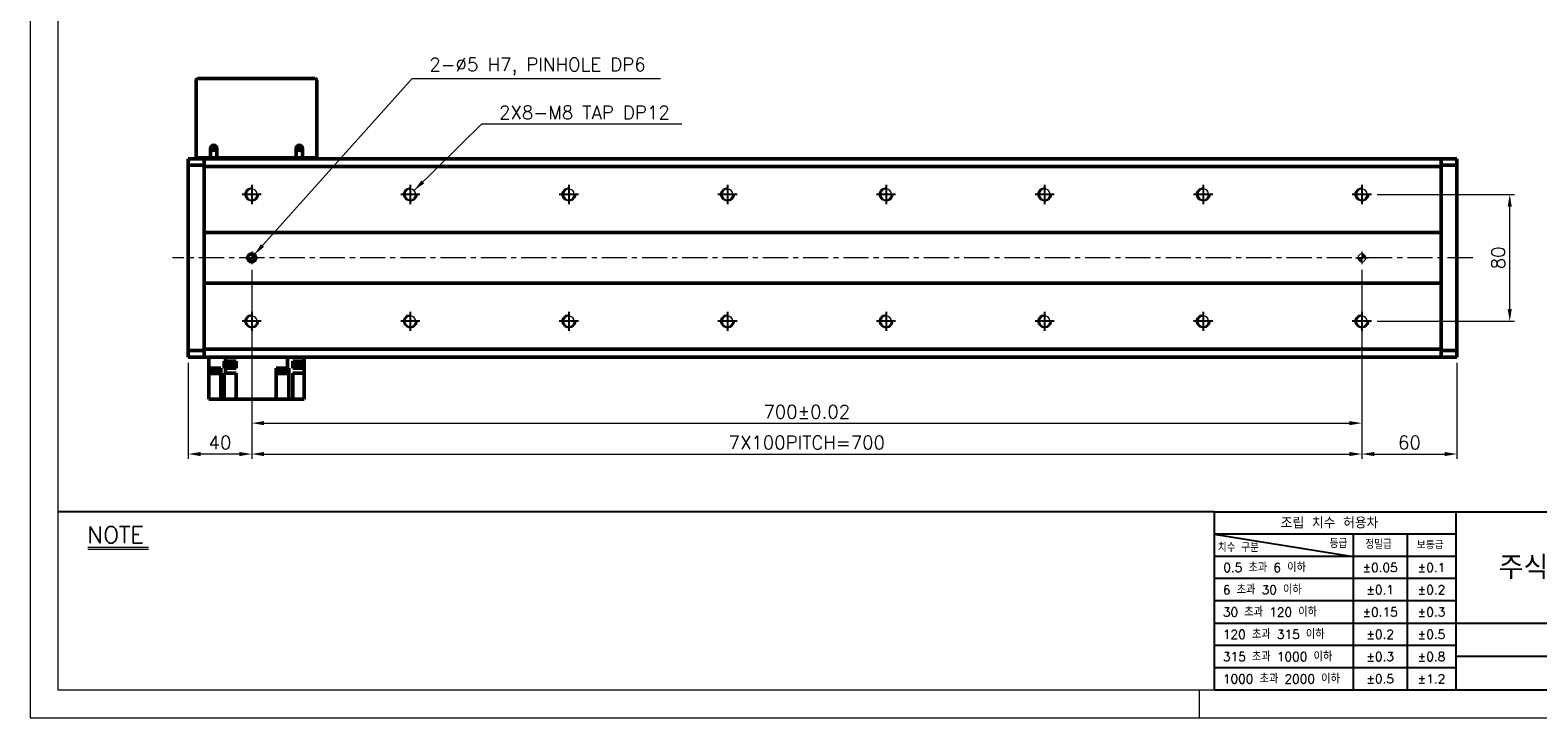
# Model space of a CAD drawing. Header units: millimetres. Extents: x 46891 to 50021, y 6223 to 9571.
# Tile 1 of 5: x 48547 to 49497, y 8529 to 8962. Entities that reach past the tile are written whole.
import ezdxf

# ---------------------------------------------------------------- set-up
doc = ezdxf.new("R2010")
doc.units = ezdxf.units.MM
doc.header["$LTSCALE"] = 0.5
doc.linetypes.add('CENTER', pattern=[50.8, 31.75, -6.35, 6.35, -6.35])
doc.layers.get('0').update_dxf_attribs({"lineweight": 20})
for name, color, linetype, lineweight in [('1', 1, 'CENTER', 13), ('4', 4, 'Continuous', 13), ('외형선(ISO)', 7, 'Continuous', 50)]:
    doc.layers.add(name, color=color, linetype=linetype, lineweight=lineweight)
for name, color, linetype in [('3', 3, 'Continuous'), ('C', 1, 'CENTER'), ('DIM', 4, 'Continuous')]:
    doc.layers.add(name, color=color, linetype=linetype)
doc.styles.add('DSR TEXT', font='romans.shx', dxfattribs={"bigfont": 'whgtxt.shx'})
doc.styles.get("Standard").update_dxf_attribs({"font": 'romans.shx', "bigfont": 'whgtxt.shx'})
doc.dimstyles.new('DSR', dxfattribs={"dimscale": 2, "dimtxt": 3, "dimasz": 3, "dimexe": 0.5, "dimexo": 0.5, "dimgap": 0.5, "dimtad": 1, "dimdsep": 46, "dimtxsty": 'Standard', "dimcen": 2.5, "dimclrd": 4, "dimclre": 4, "dimclrt": 2, "dimadec": 0, "dimazin": 2, "dimtfac": 1, "dimtmove": 0, "dimatfit": 3, "dimfxl": 0, "dimlwd": -1, "dimlwe": -1, "dimarcsym": 0})

# ---------------------------------------------------------------- blocks, each defined once
blk = doc.blocks.new('A$C13F00394')
for p, q in [((-202.34, 25.67), (-191.42, 25.67)), ((-202.34, 25.3), (-191.42, 25.3))]:
    blk.add_line(p, q)
at = {"layer": '3'}
for p, q in [((0, 32), (-207.68, 32)), ((0, 32), (202.32, 32)), ((0, 32), (0, 0)), ((43.43, 32), (43.43, 0)), ((0, 28), (25, 24)), ((43.43, 28), (0, 28)), ((25, 28), (25, 0)), ((34.7, 28), (34.7, 0)), ((43.43, 24), (0, 24)), ((43.43, 20), (0, 20)), ((43.43, 16), (0, 16)), ((0, 12), (129.32, 12)), ((43.43, 8), (0, 8)), ((97.32, 6), (43.43, 6)), ((43.43, 4), (0, 4)), ((0, 0), (202.32, 0))]:
    blk.add_line(p, q, dxfattribs=at)
at = {"color": 0, "style": 'DSR TEXT'}
for s, height, p in [('조립 치수 허용차', 2, (11.97, 29.02)), ('등급', 1.5, (20.77, 25.52)), ('치수 구분', 1.5, (0.69, 24.78)), ('정밀급', 1.5, (27.18, 25.37)), ('보통급', 1.3, (36.41, 25.38)), (' 0.5 초과 6 이하', 1.6, (0.56, 21.19)), (' 6 초과 30 이하', 1.6, (0.49, 17.19)), (' 30 초과 120 이하', 1.6, (0.49, 13.19)), (' 120 초과 315 이하', 1.6, (0.49, 9.19)), (' 315 초과 1000 이하', 1.6, (0.49, 5.19)), (' 1000 초과 2000 이하', 1.6, (0.49, 1.19))]:
    blk.add_text(s, height=height, dxfattribs=at).set_placement(p)
at = {"color": 7, "insert": (70.37, 22), "char_height": 4.2, "attachment_point": 5, "style": 'DSR TEXT'}
blk.add_mtext('주식회사 디에스알', dxfattribs=at)
at = {"color": 0, "char_height": 1.6, "attachment_point": 5, "style": 'DSR TEXT'}
for s, insert in [('%%P0.05', (29.85, 22)), ('%%P0.1', (39.07, 22)), ('%%P0.1', (29.85, 18)), ('%%P0.2', (39.07, 18)), ('%%P0.15', (29.85, 14)), ('%%P0.3', (39.07, 14)), ('%%P0.2', (29.85, 10)), ('%%P0.5', (39.07, 10)), ('%%P0.3', (29.85, 6)), ('%%P0.8', (39.07, 6)), ('%%P0.5', (29.85, 2)), ('%%P1.2', (39.07, 2))]:
    blk.add_mtext(s, dxfattribs=dict(at, insert=insert))
at = {"layer": '4', "color": 0, "style": 'DSR TEXT'}
blk.add_text('NOTE', height=3, dxfattribs=at).set_placement((-202.39, 26.38))
blk = doc.blocks.new('A$C1C1952E1')
at = {"color": 1}
blk.add_lwpolyline([(0, 0), (420, 0), (420, 297), (0, 297)], close=True, dxfattribs=at)
at = {"color": 3}
blk.add_lwpolyline([(5, 5), (415, 5), (415, 292), (5, 292)], close=True, dxfattribs=at)
blk = doc.blocks.new('A$C33E56CC6')
h = blk.add_hatch()
h.set_pattern_fill('ANSI31', color=256, style=0)
h.set_pattern_definition([(45, (-7065.45672, -6508.5399), (-0.0883883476, 0.0883883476), [])])
h.paths.add_polyline_path([(4, 6.5, 0.414214), (1.5, 4), (4, 4)])
h.paths.add_polyline_path([(6.5, 4), (4, 4), (4, 1.5, 0.414214)])
blk.add_circle((4, 4), 2.5)
at = {"layer": '1'}
for p, q in [((0, 4), (8, 4)), ((4, 0), (4, 8))]:
    blk.add_line(p, q, dxfattribs=at)
blk = doc.blocks.new('tap8')
blk.add_circle((0, 0), 3.4)
at = {"layer": 'C', "color": 1, "linetype": 'CENTER'}
for p, q in [((-6.05, 0), (6.05, 0)), ((0, -6.05), (0, 6.05))]:
    blk.add_line(p, q, dxfattribs=at)
at = {"layer": 'DIM', "color": 3}
blk.add_arc((0, 0), 4, 263.84551, 189.43144, dxfattribs=at)
blk = doc.blocks.new('*D89')
at = {"color": 1, "linetype": 'ByBlock'}
for p, q in [((48686.37, 8811.36), (48686.37, 8711.77)), ((49386.37, 8811.36), (49386.37, 8711.77)), ((48694.17, 8714.77), (49378.57, 8714.77))]:
    blk.add_line(p, q, dxfattribs=at)
at = {"color": 1}
for points in [[(48694.17, 8716.07), (48694.17, 8713.47), (48686.37, 8714.77)], [(49378.57, 8716.07), (49378.57, 8713.47), (49386.37, 8714.77)]]:
    blk.add_solid(points, dxfattribs=at)
at = {"layer": 'Defpoints', "color": 0}
for p in [(48686.37, 8814.96), (49386.37, 8814.96), (49386.37, 8714.77)]:
    blk.add_point(p, dxfattribs=at)
at = {"color": 3, "insert": (49036.37, 8721.97), "char_height": 8.4, "attachment_point": 5, "style": 'DSR TEXT'}
blk.add_mtext('700%%P0.02', dxfattribs=at)
blk = doc.blocks.new('*D90')
at = {"color": 1, "linetype": 'ByBlock'}
for p, q in [((49386.37, 8767.75), (49386.37, 8692.29)), ((49446.37, 8752.86), (49446.37, 8692.29)), ((49394.17, 8695.29), (49438.57, 8695.29))]:
    blk.add_line(p, q, dxfattribs=at)
at = {"color": 1}
for points in [[(49394.17, 8696.59), (49394.17, 8693.99), (49386.37, 8695.29)], [(49438.57, 8696.59), (49438.57, 8693.99), (49446.37, 8695.29)]]:
    blk.add_solid(points, dxfattribs=at)
at = {"layer": 'Defpoints', "color": 0}
for p in [(49386.37, 8771.35), (49446.37, 8756.46), (49446.37, 8695.29)]:
    blk.add_point(p, dxfattribs=at)
at = {"color": 3, "insert": (49416.37, 8702.49), "char_height": 8.4, "attachment_point": 5, "style": 'DSR TEXT'}
blk.add_mtext('60', dxfattribs=at)
blk = doc.blocks.new('*D91')
at = {"color": 1, "linetype": 'ByBlock'}
for p, q in [((48686.37, 8811.36), (48686.37, 8692.29)), ((48646.37, 8752.86), (48646.37, 8692.29)), ((48678.57, 8695.29), (48654.17, 8695.29))]:
    blk.add_line(p, q, dxfattribs=at)
at = {"color": 1}
for points in [[(48654.17, 8696.59), (48654.17, 8693.99), (48646.37, 8695.29)], [(48678.57, 8696.59), (48678.57, 8693.99), (48686.37, 8695.29)]]:
    blk.add_solid(points, dxfattribs=at)
at = {"layer": 'Defpoints', "color": 0}
for p in [(48686.37, 8814.96), (48646.37, 8756.46), (48646.37, 8695.29)]:
    blk.add_point(p, dxfattribs=at)
at = {"color": 3, "insert": (48666.37, 8702.49), "char_height": 8.4, "attachment_point": 5, "style": 'DSR TEXT'}
blk.add_mtext('40', dxfattribs=at)
blk = doc.blocks.new('*D92')
at = {"color": 1, "linetype": 'ByBlock'}
for p, q in [((49396.02, 8858.96), (49482.62, 8858.96)), ((49479.62, 8786.76), (49479.62, 8851.16)), ((49396.02, 8778.96), (49482.62, 8778.96))]:
    blk.add_line(p, q, dxfattribs=at)
at = {"color": 1}
for points in [[(49478.32, 8851.16), (49480.92, 8851.16), (49479.62, 8858.96)], [(49478.32, 8786.76), (49480.92, 8786.76), (49479.62, 8778.96)]]:
    blk.add_solid(points, dxfattribs=at)
at = {"layer": 'Defpoints', "color": 0}
for p in [(49392.42, 8858.96), (49479.62, 8858.96), (49392.42, 8778.96)]:
    blk.add_point(p, dxfattribs=at)
at = {"color": 3, "insert": (49472.42, 8818.96), "char_height": 8.4, "attachment_point": 5, "rotation": 90, "style": 'DSR TEXT'}
blk.add_mtext('80', dxfattribs=at)
blk = doc.blocks.new('*D93')
at = {"color": 1, "linetype": 'ByBlock'}
for p, q in [((48686.37, 8769.32), (48686.37, 8692.29)), ((49386.37, 8769.32), (49386.37, 8692.29)), ((48694.17, 8695.29), (49378.57, 8695.29))]:
    blk.add_line(p, q, dxfattribs=at)
at = {"color": 1}
for points in [[(48694.17, 8696.59), (48694.17, 8693.99), (48686.37, 8695.29)], [(49378.57, 8696.59), (49378.57, 8693.99), (49386.37, 8695.29)]]:
    blk.add_solid(points, dxfattribs=at)
at = {"layer": 'Defpoints', "color": 0}
for p in [(48686.37, 8772.92), (49386.37, 8772.92), (49386.37, 8695.29)]:
    blk.add_point(p, dxfattribs=at)
at = {"color": 3, "insert": (49036.37, 8702.49), "char_height": 8.4, "attachment_point": 5, "style": 'DSR TEXT'}
blk.add_mtext('7X100PITCH=700', dxfattribs=at)

msp = doc.modelspace()

# ---------------------------------------------------------------- linework, layer by layer
at = {"color": 1}
msp.add_line((49283.77132, 8546.54552), (49283.77132, 8528.99552), dxfattribs=at)
at = {"layer": '1'}
msp.add_line((49456.36864, 8818.96231), (48636.36864, 8818.96231), dxfattribs=at)
at = {"layer": '3'}
msp.add_line((49293.18703, 8546.54552), (50003.32132, 8546.54552), dxfattribs=at)
at = {"layer": '외형선(ISO)'}
for p, q in [((48651.36864, 8881.96231), (48651.36864, 8930.96231)), ((48652.36864, 8931.96231), (48726.36864, 8931.96231)), ((48727.36864, 8930.96231), (48727.36864, 8881.96231)), ((48646.36864, 8880.58363), (48646.36864, 8881.46231)), ((48656.36864, 8881.46231), (48646.36864, 8881.46231)), ((48646.36864, 8880.58363), (48646.36864, 8877.46231)), ((48651.36864, 8881.96231), (48652.36864, 8881.96231)), ((48652.36864, 8881.96231), (48660.36864, 8881.96231)), ((48656.36864, 8880.58363), (48656.36864, 8881.46231)), ((49436.36864, 8881.46231), (48656.36864, 8881.46231)), ((48656.36864, 8881.46231), (48656.36864, 8880.58363)), ((48656.36864, 8880.58363), (48656.36864, 8876.46231)), ((48656.36864, 8877.46231), (48656.36864, 8880.58363)), ((48660.36864, 8887.96231), (48660.36864, 8881.96231)), ((48660.36864, 8881.96231), (48664.36864, 8881.96231)), ((48664.36864, 8881.96231), (48664.36864, 8887.96231)), ((48664.36864, 8881.96231), (48714.36864, 8881.96231)), ((48673.71864, 8881.84731), (48705.01864, 8881.84731)), ((48673.71864, 8881.84731), (48673.71864, 8881.50231)), ((48673.71864, 8881.50231), (48705.01864, 8881.50231)), ((48705.01864, 8881.84731), (48705.01864, 8881.50231)), ((48714.36864, 8887.96231), (48714.36864, 8881.96231)), ((48714.36864, 8881.96231), (48718.36864, 8881.96231)), ((48718.36864, 8881.96231), (48718.36864, 8887.96231)), ((48718.36864, 8881.96231), (48726.36864, 8881.96231)), ((48726.36864, 8881.96231), (48727.36864, 8881.96231)), ((49436.36864, 8881.46231), (49436.36864, 8880.58363)), ((49436.36864, 8880.58363), (49436.36864, 8881.46231)), ((49436.36864, 8881.46231), (49446.36864, 8881.46231)), ((49436.36864, 8876.46231), (49436.36864, 8880.58363)), ((49436.36864, 8880.58363), (49436.36864, 8877.46231)), ((49446.36864, 8881.46231), (49446.36864, 8880.58363)), ((49446.36864, 8877.46231), (49446.36864, 8880.58363)), ((48646.36864, 8877.46231), (48646.36864, 8760.46231)), ((48656.36864, 8877.46231), (48646.36864, 8877.46231)), ((48656.36864, 8876.46231), (48656.36864, 8834.96231)), ((49436.36864, 8876.46231), (48656.36864, 8876.46231)), ((49436.36864, 8877.46231), (49446.36864, 8877.46231)), ((49436.36864, 8834.96231), (49436.36864, 8876.46231)), ((49446.36864, 8760.46231), (49446.36864, 8877.46231)), ((48656.36864, 8834.96231), (48656.36864, 8834.10875)), ((48656.36864, 8834.96231), (49436.36864, 8834.96231)), ((48656.36864, 8834.10875), (48656.36864, 8833.7552)), ((48656.36864, 8833.7552), (48656.36864, 8804.16941)), ((48656.36864, 8804.16941), (48656.36864, 8833.7552)), ((49436.36864, 8834.10875), (49436.36864, 8834.96231)), ((49436.36864, 8833.7552), (49436.36864, 8834.10875)), ((49436.36864, 8804.16941), (49436.36864, 8833.7552)), ((49436.36864, 8833.7552), (49436.36864, 8804.16941)), ((48656.36864, 8804.16941), (48656.36864, 8803.81586)), ((48656.36864, 8803.81586), (48656.36864, 8802.96231)), ((49436.36864, 8803.81586), (49436.36864, 8804.16941)), ((49436.36864, 8802.96231), (49436.36864, 8803.81586)), ((48656.36864, 8802.96231), (48656.36864, 8761.46231)), ((49436.36864, 8802.96231), (48656.36864, 8802.96231)), ((49436.36864, 8761.46231), (49436.36864, 8802.96231)), ((48646.36864, 8760.46231), (48646.36864, 8757.34099)), ((48656.36864, 8760.46231), (48646.36864, 8760.46231)), ((48646.36864, 8756.46231), (48646.36864, 8757.34099)), ((48656.36864, 8756.46231), (48646.36864, 8756.46231)), ((48656.36864, 8761.46231), (48656.36864, 8757.34099)), ((48656.36864, 8761.46231), (49436.36864, 8761.46231)), ((48656.36864, 8757.34099), (48656.36864, 8760.46231)), ((48656.36864, 8756.46231), (48656.36864, 8757.34099)), ((48656.36864, 8757.34099), (48656.36864, 8756.46231)), ((49436.36864, 8756.46231), (48656.36864, 8756.46231)), ((48659.36864, 8756.46231), (48659.36864, 8749.36231)), ((48669.80927, 8756.46231), (48669.80927, 8753.86231)), ((48708.92801, 8756.46231), (48708.92801, 8749.36231)), ((48719.36864, 8756.46231), (48719.36864, 8753.86231)), ((49436.36864, 8757.34099), (49436.36864, 8761.46231)), ((49436.36864, 8760.46231), (49436.36864, 8757.34099)), ((49436.36864, 8760.46231), (49446.36864, 8760.46231)), ((49436.36864, 8757.34099), (49436.36864, 8756.46231)), ((49436.36864, 8756.46231), (49436.36864, 8757.34099)), ((49436.36864, 8756.46231), (49446.36864, 8756.46231)), ((49446.36864, 8757.34099), (49446.36864, 8760.46231)), ((49446.36864, 8757.34099), (49446.36864, 8756.46231)), ((48659.36864, 8753.86231), (48659.33372, 8753.86231)), ((48659.33372, 8753.86231), (48659.33372, 8753.16231)), ((48659.33372, 8753.16231), (48659.36864, 8753.16231)), ((48659.36864, 8749.36231), (48659.36864, 8729.86231)), ((48659.36864, 8749.36231), (48664.92862, 8749.36231)), ((48659.87993, 8749.36231), (48659.87993, 8748.86231)), ((48659.87993, 8748.86231), (48665.87993, 8748.86231)), ((48659.92993, 8748.86231), (48659.92993, 8748.16231)), ((48659.92993, 8748.16231), (48665.82993, 8748.16231)), ((48660.07993, 8748.16231), (48660.07993, 8746.16231)), ((48666.86864, 8749.36231), (48664.92862, 8749.36231)), ((48665.67993, 8748.16231), (48665.67993, 8746.16231)), ((48665.82993, 8748.86231), (48665.82993, 8748.16231)), ((48665.87993, 8749.36231), (48665.87993, 8748.86231)), ((48666.86864, 8749.36231), (48666.86864, 8729.86231)), ((48669.40996, 8753.86231), (48669.09002, 8753.86231)), ((48669.09002, 8753.86231), (48669.09002, 8749.36231)), ((48669.09002, 8749.36231), (48669.40996, 8749.36231)), ((48669.40996, 8746.36231), (48669.09002, 8746.36231)), ((48669.09002, 8746.36231), (48669.09002, 8729.86231)), ((48669.40996, 8753.86231), (48669.80927, 8753.86231)), ((48669.80927, 8749.36231), (48669.40996, 8749.36231)), ((48669.40996, 8746.36231), (48669.80927, 8746.36231)), ((48669.75589, 8753.86231), (48669.75589, 8753.16231)), ((48669.75589, 8753.16231), (48675.65589, 8753.16231)), ((48669.80927, 8753.86231), (48672.25335, 8753.86231)), ((48669.80927, 8749.36231), (48669.80927, 8746.36231)), ((48676.56864, 8749.36231), (48669.80927, 8749.36231)), ((48669.80927, 8746.36231), (48676.56864, 8746.36231)), ((48669.90589, 8753.16231), (48669.90589, 8751.16231)), ((48669.90589, 8751.16231), (48675.50589, 8751.16231)), ((48673.15842, 8753.86231), (48672.25335, 8753.86231)), ((48673.15842, 8753.86231), (48676.56864, 8753.86231)), ((48675.50589, 8753.16231), (48675.50589, 8751.16231)), ((48675.65589, 8753.86231), (48675.65589, 8753.16231)), ((48676.56864, 8749.36231), (48676.56864, 8753.86231)), ((48676.56864, 8729.86231), (48676.56864, 8746.36231)), ((48701.86864, 8749.36231), (48708.92801, 8749.36231)), ((48701.86864, 8749.36231), (48701.86864, 8729.86231)), ((48702.6646, 8749.36231), (48702.6646, 8748.86231)), ((48702.6646, 8748.86231), (48708.6646, 8748.86231)), ((48702.7146, 8748.86231), (48702.7146, 8748.16231)), ((48702.7146, 8748.16231), (48708.6146, 8748.16231)), ((48702.8646, 8748.16231), (48702.8646, 8746.16231)), ((48708.4646, 8748.16231), (48708.4646, 8746.16231)), ((48708.6146, 8748.86231), (48708.6146, 8748.16231)), ((48708.6646, 8749.36231), (48708.6646, 8748.86231)), ((48708.92801, 8749.36231), (48709.32732, 8749.36231)), ((48709.87672, 8749.36231), (48709.32732, 8749.36231)), ((48709.87672, 8749.36231), (48709.87672, 8729.86231)), ((48713.80866, 8753.86231), (48712.36864, 8753.86231)), ((48712.36864, 8753.86231), (48712.36864, 8749.36231)), ((48712.36864, 8749.36231), (48713.80866, 8749.36231)), ((48713.80866, 8746.36231), (48712.36864, 8746.36231)), ((48712.36864, 8746.36231), (48712.36864, 8729.86231)), ((48713.50356, 8753.86231), (48713.50356, 8753.16231)), ((48713.50356, 8753.16231), (48719.40356, 8753.16231)), ((48713.65356, 8753.16231), (48713.65356, 8751.16231)), ((48713.65356, 8751.16231), (48719.25356, 8751.16231)), ((48713.80866, 8753.86231), (48719.36864, 8753.86231)), ((48719.36864, 8749.36231), (48713.80866, 8749.36231)), ((48713.80866, 8746.36231), (48719.36864, 8746.36231)), ((48719.25356, 8753.16231), (48719.25356, 8751.16231)), ((48719.40356, 8753.86231), (48719.36864, 8753.86231)), ((48719.36864, 8749.36231), (48719.36864, 8753.16231)), ((48719.36864, 8746.36231), (48719.36864, 8749.36231)), ((48719.36864, 8746.36231), (48719.36864, 8729.86231)), ((48719.40356, 8753.86231), (48719.40356, 8753.16231)), ((48660.07993, 8746.16231), (48665.67993, 8746.16231)), ((48702.8646, 8746.16231), (48708.4646, 8746.16231)), ((48659.36864, 8729.86231), (48663.36864, 8729.86231)), ((48666.86864, 8729.86231), (48663.36864, 8729.86231)), ((48669.09002, 8729.86231), (48666.86864, 8729.86231)), ((48669.09002, 8729.86231), (48673.06864, 8729.86231)), ((48676.56864, 8729.86231), (48673.06864, 8729.86231)), ((48676.56864, 8729.86231), (48701.86864, 8729.86231)), ((48705.36864, 8729.86231), (48701.86864, 8729.86231)), ((48705.36864, 8729.86231), (48709.87672, 8729.86231)), ((48712.36864, 8729.86231), (48709.87672, 8729.86231)), ((48715.86864, 8729.86231), (48712.36864, 8729.86231)), ((48715.86864, 8729.86231), (48719.36864, 8729.86231))]:
    msp.add_line(p, q, dxfattribs=at)
for centre, radius in [((48662.36864, 8887.96231), 1.2295), ((48716.36864, 8887.96231), 1.2295), ((48686.36864, 8818.96231), 2.5)]:
    msp.add_circle(centre, radius, dxfattribs=at)
for centre, radius, start, end in [((48652.36864, 8930.96231), 1, 90, 180), ((48726.36864, 8930.96231), 1, 0, 90), ((48662.36864, 8887.96231), 2, 0, 180), ((48716.36864, 8887.96231), 2, 0, 180)]:
    msp.add_arc(centre, radius, start, end, dxfattribs=at)

# ---------------------------------------------------------------- block references
at = {"xscale": 3.51, "yscale": 3.51, "zscale": 3.51}
for name, p in [('A$C1C1952E1', (48546.67132, 8528.99552)), ('A$C13F00394', (49293.18704, 8546.54552))]:
    msp.add_blockref(name, p, dxfattribs=at)
at = {"xscale": -1}
for name, p, rotation in [('tap8', (48686.36864, 8858.96231), 90), ('tap8', (48786.36864, 8858.96231), 90), ('tap8', (48886.36864, 8858.96231), 90), ('tap8', (48986.36864, 8858.96231), 90), ('tap8', (49086.36864, 8858.96231), 90), ('tap8', (49186.36864, 8858.96231), 90), ('tap8', (49286.36864, 8858.96231), 90), ('tap8', (49386.36864, 8858.96231), 90), ('A$C33E56CC6', (48682.36864, 8822.96231), 180), ('A$C33E56CC6', (49382.36864, 8822.96231), 180), ('tap8', (48686.36864, 8778.96231), 90), ('tap8', (48786.36864, 8778.96231), 90), ('tap8', (48886.36864, 8778.96231), 90), ('tap8', (48986.36864, 8778.96231), 90), ('tap8', (49086.36864, 8778.96231), 90), ('tap8', (49186.36864, 8778.96231), 90), ('tap8', (49286.36864, 8778.96231), 90), ('tap8', (49386.36864, 8778.96231), 90)]:
    msp.add_blockref(name, p, dxfattribs=dict(at, rotation=rotation))

# ---------------------------------------------------------------- texts
at = {"color": 3, "char_height": 8.4, "attachment_point": 1, "style": 'DSR TEXT'}
for s, insert in [('2-%%C5 H7, PINHOLE DP6', (48798.35824, 8945.06704)), ('2X8-M8 TAP DP12', (48842.34132, 8914.81482))]:
    msp.add_mtext(s, dxfattribs=dict(at, insert=insert))

# ---------------------------------------------------------------- dimensions: what is measured, and where the dimension line sits
dim = msp.add_linear_dim(base=(49479.61798, 8858.96231), p1=(49392.41561, 8778.96231), p2=(49392.41561, 8858.96231), angle=270, dimstyle='DSR', override={"dimscale": 3, "dimtxt": 2.8, "dimasz": 2.600136, "dimexe": 1, "dimexo": 1.2, "dimgap": 1, "dimdec": 4, "dimtxsty": 'DSR TEXT', "dimclrd": 1, "dimclre": 1, "dimclrt": 3, "dimtdec": 4, "dimtix": 1})
dim.commit()
dim.dimension.update_dxf_attribs({"geometry": '*D92', "text_midpoint": (49472.41798, 8818.96231)})
for base, p1, p2, picture, middle in [((48646.36864, 8695.28771), (48686.36864, 8814.96231), (48646.36864, 8756.46231), '*D91', (48666.36864, 8695.28771)), ((49446.36864, 8695.28771), (49386.36864, 8771.35067), (49446.36864, 8756.46231), '*D90', (49416.36864, 8695.28771))]:
    dim = msp.add_linear_dim(base=base, p1=p1, p2=p2, dimstyle='DSR', override={"dimscale": 3, "dimtxt": 2.8, "dimasz": 2.600136, "dimexe": 1, "dimexo": 1.2, "dimgap": 1, "dimdec": 4, "dimtxsty": 'DSR TEXT', "dimclrd": 1, "dimclre": 1, "dimclrt": 3, "dimtdec": 4, "dimtix": 1})
    dim.commit()
    dim.dimension.update_dxf_attribs({"geometry": picture, "text_midpoint": middle, "dimtype": 160})
for base, p1, p2, text, picture, middle in [((49386.36864, 8714.77023), (48686.36864, 8814.96231), (49386.36864, 8814.96231), '<>%%P0.02', '*D89', (49036.36864, 8721.97023)), ((49386.36864, 8695.28771), (48686.36864, 8772.91534), (49386.36864, 8772.91534), '7X100PITCH=<>', '*D93', (49036.36864, 8702.48771))]:
    dim = msp.add_linear_dim(base=base, p1=p1, p2=p2, text=text, dimstyle='DSR', override={"dimscale": 3, "dimtxt": 2.8, "dimasz": 2.600136, "dimexe": 1, "dimexo": 1.2, "dimgap": 1, "dimdec": 4, "dimtxsty": 'DSR TEXT', "dimclrd": 1, "dimclre": 1, "dimclrt": 3, "dimtdec": 4, "dimtix": 1})
    dim.commit()
    dim.dimension.update_dxf_attribs({"geometry": picture, "text_midpoint": middle})

# ---------------------------------------------------------------- leaders
at = {"annotation_type": 0, "has_hookline": 1, "hookline_direction": 0}
for points, text_width in [([(48687.94701, 8820.90105), (48787.55783, 8932.06704), (48795.35824, 8932.06704)], 145.875), ([(48788.74973, 8861.38933), (48831.54091, 8903.41482), (48839.34132, 8903.41482)], 115.25)]:
    msp.add_leader(points, dimstyle='DSR', override={"dimscale": 3, "dimtxt": 2.8, "dimasz": 2.600136, "dimexe": 1, "dimexo": 1.2, "dimgap": 1, "dimdec": 4, "dimtxsty": 'DSR TEXT', "dimclrd": 1, "dimclre": 1, "dimclrt": 3, "dimtdec": 4, "dimtix": 1}, dxfattribs=dict(at, text_width=text_width))

doc.saveas('drawing.dxf')
